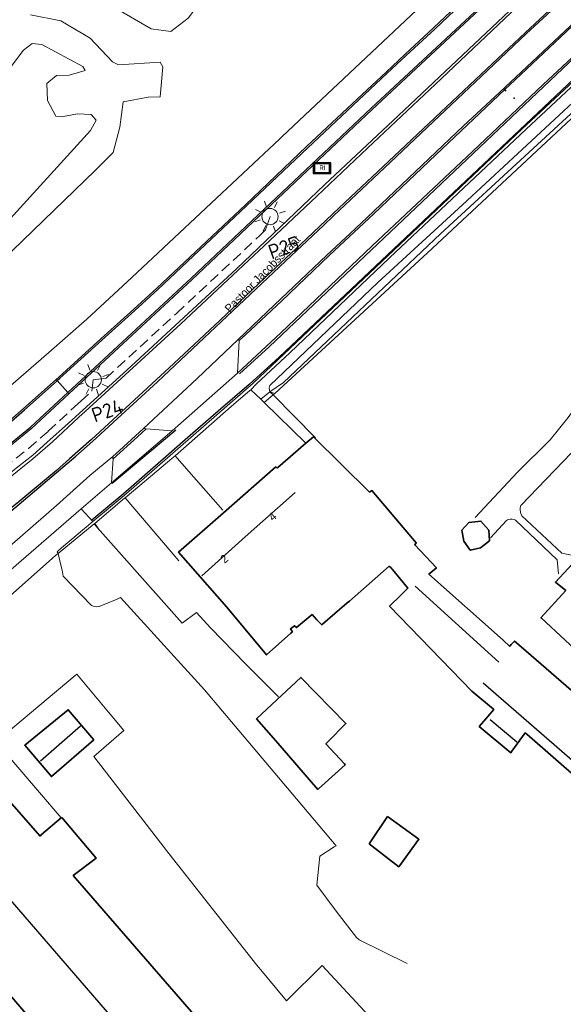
# Model space of a CAD drawing. Header units: metres. Extents: x 169249 to 194689, y 406250 to 412203.
# Tile 215 of 256: x 183565 to 183632, y 409551 to 409672. Entities that reach past the tile are written whole.
import ezdxf
from ezdxf.enums import TextEntityAlignment as Align
from ezdxf.lldxf.tags import DXFTag

# ---------------------------------------------------------------- set-up
doc = ezdxf.new("R2010")
doc.units = ezdxf.units.M
doc.linetypes.add('DASHED', pattern=[19.05, 12.7, -6.35])
doc.layers.get('0').update_dxf_attribs({"linetype": 'CONTINUOUS'})
for name, color, linetype, lineweight in [('B-BH-KL-ET_LS_OV-G', 190, 'KL-LS-OV-N', 18), ('B-BH-KL-ET_LS_OV_LICHTMAST-S', 190, 'CONTINUOUS', 25), ('BGT_NLCS_N264$0$B-WE-GW-TALUD_TEEN-G', 252, 'CONTINUOUS', 18), ('BGT_NLCS_N264$0$B-WE-GW-WATERGANG_INSTEEK-G', 252, 'CONTINUOUS', 18), ('BGT_NLCS_N264$0$B-WE-GW-WATERGANG_WATERLIJN-G', 252, 'CONTINUOUS', 18), ('BGT_NLCS_N264$0$B-WE-IE-TERREINAFSCHEIDING_KUNSTMATIG_HEKWERK-G', 252, 'BGT_NLCS_N264$0$IE-TERREINAFSCHEIDING-KUNSTMATIG', 18), ('BGT_NLCS_N264$0$B-WE-IE-TERREINAFSCHEIDING_KUNSTMATIG_MUUR-G', 252, 'BGT_NLCS_N264$0$IE-TERREINAFSCHEIDING-KUNSTMATIG-DICHT', 18), ('BGT_NLCS_N264$0$B-WE-OG-TOPOGRAFIE_BEBOUWING-G', 252, 'CONTINUOUS', 35), ('BGT_NLCS_N264$0$B-WE-OG-TOPOGRAFIE_TERREIN_GROEN-GV', 252, 'CONTINUOUS', 18), ('BGT_NLCS_N264$0$B-WE-OG-TOPOGRAFIE_TERREIN_ONBEGROEID-GV', 252, 'CONTINUOUS', 18), ('BGT_NLCS_N264$0$B-WE-OG-TOPOGRAFIE_WEG_BERM-GV', 252, 'CONTINUOUS', 18), ('BGT_NLCS_N264$0$B-WE-OG-TOPOGRAFIE_WEG_PARKEERPLAATS-GV', 252, 'CONTINUOUS', 18), ('BGT_NLCS_N264$0$B-WE-OG-TOPOGRAFIE_WEG_RIJWEG-GV', 252, 'CONTINUOUS', 18), ('BGT_NLCS_N264$0$B-WE-OG-TOPOGRAFIE_WEG_RIJWIELPAD-GV', 252, 'CONTINUOUS', 18), ('BGT_NLCS_N264$0$B-WE-OG-TOPOGRAFIE_WEG_VERHARD-G', 252, 'CONTINUOUS', 18), ('X-XX-AL-REFERENTIE-G', 7, 'CONTINUOUS', 18)]:
    doc.layers.add(name, color=color, linetype=linetype, lineweight=lineweight)
for name, color, linetype in [('BGT_NLCS_N264$0$B-WE-IE-MEUBILAIR_WEGMEUBILAIR-G', 252, 'CONTINUOUS'), ('BGT_NLCS_N264$0$B-WE-IE-MEUBILAIR_WEGMEUBILAIR-S', 252, 'CONTINUOUS'), ('BGT_NLCS_N264$0$B-WE-KG-KADASTRAAL_NOK-G', 252, 'CONTINUOUS'), ('BGT_NLCS_N264$0$B-WE-OG-TOPOGRAFIE_WEG_INRIT-GV', 252, 'CONTINUOUS'), ('BGT_NLCS_N264$0$B-WE-VW-MARKERING-G', 252, 'CONTINUOUS'), ('BGT_NLCS_N264$0$Label_Nummeraanduidingreeks', 252, 'CONTINUOUS'), ('BGT_NLCS_N264$0$Label_Openbareruimte', 252, 'CONTINUOUS')]:
    doc.layers.add(name, color=color, linetype=linetype)
doc.styles.add('BGT_NLCS_N264$0$NLCS-ISO', font='NLCS-ISO.ttf')
doc.styles.add('BGT_NLCS_N264$0$STANDARD', font='txt')
doc.styles.add('NLCS-ISO-ANNOTATIEF-T18', font='NLCS-ISO.ttf', dxfattribs={"height": 1.8})
doc.linetypes.add('BGT_NLCS_N264$0$IE-TERREINAFSCHEIDING-KUNSTMATIG', pattern='A,4,[82,NLCS.SHX,S=0.75,R=90,X=0,Y=0],4,-2', length=10)
doc.linetypes.add('BGT_NLCS_N264$0$IE-TERREINAFSCHEIDING-KUNSTMATIG-DICHT', pattern='A,8,-1,[82,NLCS.SHX,S=0.75,R=90,X=0,Y=0],-1', length=10)
tags = doc.linetypes.add('KL-LS-OV-N', pattern='A,4,-1,[103,NLCS.SHX,S=0.75,R=0,X=0,Y=0],-1,4,-1.5,["0V",Standard,S=1,R=0,X=0,Y=-0.5],-3', length=14.5).pattern_tags.tags
tags[18] = DXFTag(74, 10)

# ---------------------------------------------------------------- blocks, each defined once
blk = doc.blocks.new('BGT_NLCS_N264$0$SRI-TERREINKAST-SO')
at = {"ltscale": 0.1}
h = blk.add_hatch(color=256, dxfattribs=at)
h.paths.add_polyline_path([(1.16, 0.64), (-1.01, 0.64), (-1.01, -0.71), (1.16, -0.71)])
h.paths.add_polyline_path([(1.01, 0.49), (-0.86, 0.49), (-0.86, -0.56), (1.01, -0.56)], flags=16)
at = {"flags": 128}
for points in [[(1.16, 0.64), (-1.01, 0.64), (-1.01, -0.71), (1.16, -0.71)], [(1.01, 0.49), (-0.86, 0.49), (-0.86, -0.56), (1.01, -0.56)]]:
    blk.add_lwpolyline(points, close=True, dxfattribs=at)
at = {"style": 'BGT_NLCS_N264$0$NLCS-ISO'}
blk.add_text('RI', height=0.6, dxfattribs=at).set_placement((-0.26, -0.29))
blk = doc.blocks.new('BGT_NLCS_N264')
at = {"layer": 'BGT_NLCS_N264$0$B-WE-GW-TALUD_TEEN-G'}
blk.add_polyline3d([(183530.99, 409704.1, 14.19), (183532.59, 409705.56, 14.15), (183535.08, 409706.7, 14.13), (183538.58, 409707.29, 14.23), (183544.87, 409705.53, 14.13), (183564.71, 409696.22, 13.95), (183587.45, 409685.39, 13.86), (183589.41, 409683.5, 14.01), (183590.32, 409681.08, 14.17), (183590.11, 409678.51, 14.44), (183588.39, 409676.15, 14.66), (183585.54, 409672.3, 15.07), (183583.39, 409670.65, 15.01), (183580.97, 409670.98, 15.09), (183576.39, 409673.65, 15.2), (183569.86, 409677.24, 15.32), (183565.65, 409679.16, 15.3), (183559.25, 409668.11, 15.4)], dxfattribs=at)
at = {"layer": 'BGT_NLCS_N264$0$B-WE-GW-WATERGANG_INSTEEK-G'}
blk.add_polyline3d([(183566.09, 409672.7, 14.97), (183569.83, 409671.97, 15.05), (183573.44, 409669.81, 15.03), (183576.2, 409666.89, 15.11), (183576.94, 409666.54, 15.09), (183582.1, 409666.85, 15.09), (183582.39, 409666.3, 15.01), (183582.09, 409662.58, 15.13), (183580.6, 409662.55, 15.07), (183577.53, 409661.98, 14.93), (183577.09, 409658.85, 15.03), (183576.27, 409655.75, 15.34), (183574.13, 409653.56, 15.24), (183561.27, 409641.17, 14.74)], dxfattribs=at)
at = {"layer": 'BGT_NLCS_N264$0$B-WE-GW-WATERGANG_WATERLIJN-G'}
blk.add_polyline3d([(183563.61, 409666.17, 13.08), (183565.22, 409668.34, 13.08), (183566.29, 409669.17, 13.08), (183567.48, 409669.03, 13.08), (183572.54, 409666.32, 13.08), (183572.84, 409665.86, 13.08), (183570.88, 409665.25, 13.08), (183569.31, 409665.23, 13.08), (183568.13, 409664.22, 13.08), (183568.2, 409662.16, 13.08), (183569.24, 409660.2, 13.08), (183569.91, 409660.15, 13.08), (183571.91, 409660.52, 13.08), (183573.58, 409660.43, 13.08), (183574.19, 409659.72, 13.08), (183573.51, 409658.43, 13.08), (183562.34, 409646.2, 13.08)], dxfattribs=at)
at = {"layer": 'BGT_NLCS_N264$0$B-WE-IE-MEUBILAIR_WEGMEUBILAIR-G'}
for p, q in [((183624.57, 409663.48, 13.66), (183624.46, 409663.59, 13.66)), ((183624.74, 409663.31, 13.66), (183624.57, 409663.48, 13.66))]:
    blk.add_line(p, q, dxfattribs=at)
at = {"layer": 'BGT_NLCS_N264$0$B-WE-IE-MEUBILAIR_WEGMEUBILAIR-S'}
blk.add_point((183625.7, 409662.45, 13.99), dxfattribs=at)
at = {"layer": 'BGT_NLCS_N264$0$B-WE-IE-TERREINAFSCHEIDING_KUNSTMATIG_HEKWERK-G'}
blk.add_line((183557.17, 409621.37, 15.82), (183568.36, 409631.1, 15.45), dxfattribs=at)
for points in [[(183568.36, 409631.1, 15.45), (183573.05, 409635.18, 15.3), (183578.57, 409640.34, 15.07), (183596.81, 409657.4, 14.31), (183597.13, 409657.7, 14.32), (183613.67, 409673.29, 13.79), (183617.8, 409677.19, 13.57)], [(183596.23, 409626.03, 14.31), (183615.02, 409643.37, 13.54), (183638.86, 409665.59, 13.27)]]:
    blk.add_polyline3d(points, dxfattribs=at)
at = {"layer": 'BGT_NLCS_N264$0$B-WE-IE-TERREINAFSCHEIDING_KUNSTMATIG_MUUR-G'}
for p, q in [((183596.01, 409625.85, 15.39), (183595.6, 409626.25, 15.37)), ((183601.24, 409620.56, 15.71), (183596.01, 409625.85, 15.39))]:
    blk.add_line(p, q, dxfattribs=at)
at = {"layer": 'BGT_NLCS_N264$0$B-WE-KG-KADASTRAAL_NOK-G'}
for p, q in [((183613.5, 409602.29, 18.31), (183623.83, 409592.91, 18.12)), ((183621.87, 409590.36, 17.36), (183634.07, 409579.76, 17.36)), ((183626.02, 409583.06, 17.49), (183622.76, 409585.8, 17.52)), ((183560.38, 409567.34, 23.11), (183582.19, 409542.14, 23.14))]:
    blk.add_line(p, q, dxfattribs=at)
for points in [[(183598.73, 409613.85, 22.85), (183592.57, 409608.35, 22.85), (183587.21, 409603.56, 22.85)], [(183567.32, 409580.77, 22.37), (183572.26, 409585.07, 22.36), (183572.27, 409585.08, 22.36)]]:
    blk.add_polyline3d(points, dxfattribs=at)
at = {"layer": 'BGT_NLCS_N264$0$B-WE-OG-TOPOGRAFIE_BEBOUWING-G'}
blk.add_line((183569.9, 409573.74, 19.21), (183569.96, 409573.79, 19.19), dxfattribs=at)
for points in [[(183607.89, 409613.86, 18.6), (183608.17, 409614.07, 18.62), (183613.64, 409607.62, 18.07), (183613.46, 409607.4, 17.94), (183616.12, 409604.54, 17.2), (183615.21, 409603.77, 17.18), (183624.34, 409595.62, 16.68), (183625.15, 409594.89, 16.63), (183625.17, 409594.91, 16.63), (183625.34, 409595.09, 16.62), (183625.74, 409595.5, 16.61), (183625.75, 409595.51, 16.61), (183626.56, 409594.8, 16.61), (183638.88, 409584.14, 16.59)], [(183633.74, 409578.38, 16.56), (183627.25, 409584.05, 16.63), (183627.08, 409584.2, 16.63), (183625.42, 409581.94, 16.91), (183625.28, 409581.76, 16.94), (183621.4, 409585, 16.9), (183621.96, 409585.65, 16.84), (183623.19, 409587.08, 16.71), (183623.15, 409587.12, 16.71), (183620.48, 409589.36, 16.67), (183610.36, 409599.83, 16.79), (183611.72, 409601.16, 17.27), (183612.26, 409601.7, 17.46), (183612.62, 409602.05, 17.59), (183610.72, 409604.33, 18.05), (183610.64, 409604.43, 18.07), (183610.53, 409604.54, 19.07), (183610.34, 409604.71, 20.78), (183610.31, 409604.74, 21.05), (183605.4, 409600.45, 20.95), (183605.11, 409600.22, 18.75), (183602.1, 409597.6, 18.77), (183601.99, 409597.5, 18.77), (183601.4, 409598.14, 18.75), (183600.8, 409598.78, 18.73), (183598.89, 409597.19, 17.46), (183598.63, 409597.4, 17.52), (183598.13, 409597.02, 17.98), (183598.38, 409596.67, 17.94), (183598.2, 409596.51, 17.94), (183595.19, 409593.81, 17.88), (183590.3, 409599.69, 18.67), (183584.35, 409606.48, 19.34), (183589.89, 409611.34, 19.31), (183596.33, 409616.99, 19.29), (183596.49, 409616.84, 19.23), (183596.6, 409616.93, 18.27), (183600.05, 409619.91, 18.3)], [(183600.05, 409619.91, 18.3), (183600.97, 409620.71, 18.3), (183607.89, 409613.86, 18.6)], [(183638.51, 409596.83, 16.84), (183634.92, 409592.93, 17.03), (183629.08, 409598.34, 17.02), (183629.01, 409598.4, 17.02), (183632.06, 409601.74, 17.02), (183630.8, 409602.79, 16.77), (183639.74, 409612.45, 16.77), (183642.71, 409609.62, 16.75)], [(183621.57, 409607.03, 16.14), (183620.3, 409606.71, 16.17), (183619.49, 409607.83, 16.2), (183619.24, 409609.18, 16.22), (183620.12, 409610.13, 16.24), (183621.61, 409610.31, 16.25), (183622.59, 409609.18, 16.18), (183622.66, 409607.89, 16.18), (183621.57, 409607.03, 16.14)], [(183601.61, 409577.3, 16.78), (183601.52, 409577.23, 16.76), (183596.32, 409583.21, 16.82), (183593.96, 409585.93, 16.85), (183595.86, 409587.71, 17), (183599.42, 409591.04, 17.29), (183604.97, 409585.36, 17.3), (183604.65, 409585.03, 17.32), (183603.1, 409583.47, 17.44), (183602.53, 409582.89, 17.48), (183602.5, 409582.87, 17.48), (183604.78, 409580.37, 17.45), (183604.87, 409580.27, 17.45), (183601.61, 409577.3, 16.78)], [(183573.89, 409583.36, 19.77), (183568.68, 409578.81, 19.68), (183565.4, 409582.67, 19.74), (183570.76, 409587.06, 19.85), (183573.89, 409583.36, 19.77)], [(183545.08, 409545.82, 24.94), (183545.08, 409545.82, 24.94), (183544.45, 409545.26, 24.95), (183541.78, 409548.33, 24.98), (183541.09, 409547.78, 25.02), (183534.49, 409555.41, 24.96), (183539.72, 409560, 24.97), (183541.99, 409561.99, 24.97), (183546.35, 409565.81, 24.98), (183545.98, 409566, 22.32), (183560.83, 409578.78, 21.56), (183567.29, 409571.48, 21.55), (183567.45, 409571.67, 19.73), (183569.9, 409573.74, 19.21)], [(183569.96, 409573.79, 19.19), (183574.19, 409568.76, 19.17), (183571.36, 409566.61, 19.94), (183588.38, 409547.02, 19.98), (183588.23, 409546.89, 19.98), (183584.93, 409543.93, 19.98), (183576.71, 409536.56, 20), (183558.91, 409557.31, 20.07), (183558.48, 409557.75, 22.18), (183553.64, 409553.56, 22.16), (183551.48, 409551.7, 22.14), (183551.08, 409551.39, 24.93), (183551.12, 409551.35, 24.93), (183551.21, 409551.24, 24.93), (183547.33, 409547.8, 24.94), (183545.08, 409545.82, 24.94)], [(183607.84, 409570.51, 16.42), (183610.11, 409573.88, 16.52), (183613.96, 409571.09, 16.39), (183611.49, 409567.71, 16.42), (183607.84, 409570.51, 16.42)]]:
    blk.add_polyline3d(points, dxfattribs=at)
at = {"layer": 'BGT_NLCS_N264$0$B-WE-OG-TOPOGRAFIE_TERREIN_GROEN-GV'}
for p, q in [((183593.27, 409626.49, 15.3), (183592.89, 409626.18, 15.31)), ((183594.88, 409624.93, 3.87), (183596.01, 409625.85, 12.58)), ((183596.01, 409625.85, 12.58), (183596.23, 409626.03, 14.31))]:
    blk.add_line(p, q, dxfattribs=at)
at = {"layer": 'BGT_NLCS_N264$0$B-WE-OG-TOPOGRAFIE_TERREIN_ONBEGROEID-GV', "linetype": 'Continuous'}
for p, q in [((183577.75, 409613.18, 15.89), (183577.68, 409613.12, 15.89)), ((183573.93, 409609.96, 16), (183569.5, 409606.33, 16.22)), ((183574.02, 409610.03, 16), (183573.93, 409609.96, 16)), ((183574.57, 409609.24, 2.51), (183574.02, 409610.03, 16)), ((183569.5, 409606.33, 16.22), (183569.19, 409606.05, 16.23))]:
    blk.add_line(p, q, dxfattribs=at)
blk.add_polyline3d([(183583.53, 409618.04, 15.67), (183580.34, 409615.36, 15.79), (183577.75, 409613.18, 15.89)], dxfattribs=at)
at = {"layer": 'BGT_NLCS_N264$0$B-WE-OG-TOPOGRAFIE_WEG_BERM-GV'}
for p, q in [((183591.83, 409632.58, 15.25), (183591.61, 409628.53, 15.25)), ((183591.7, 409632.67, 15.22), (183591.83, 409632.58, 15.25)), ((183568.36, 409631.1, 15.45), (183557.22, 409621.42, 15.81)), ((183593.27, 409626.49, 15.3), (183594.48, 409625.32, 15.38)), ((183594.48, 409625.32, 15.38), (183595.6, 409626.25, 15.37)), ((183595.6, 409626.25, 15.37), (183596.23, 409626.03, 14.31))]:
    blk.add_line(p, q, dxfattribs=at)
for points in [[(183569.25, 409627.76, 15.76), (183569.59, 409628.06, 15.74), (183574.77, 409632.77, 15.51), (183578.83, 409636.42, 15.35), (183581.65, 409639, 15.2), (183592.59, 409649.3, 14.75), (183600.12, 409656.46, 14.43), (183606.38, 409662.33, 14.19), (183609.92, 409665.65, 14.07), (183612.27, 409667.85, 13.99), (183615.77, 409671.09, 13.84), (183620.73, 409675.82, 13.68), (183623.27, 409678.24, 13.6)], [(183626.16, 409677.79, 13.55), (183608.21, 409661.04, 14.16), (183595.79, 409649.32, 14.66), (183586.03, 409640.1, 15.1), (183574.17, 409629.08, 15.61), (183570.84, 409626.01, 15.77)], [(183628.72, 409676.59, 13.58), (183611.46, 409660.31, 14.28), (183602.33, 409651.74, 14.67), (183591.49, 409641.4, 15.11), (183577.99, 409628.92, 15.77), (183570.79, 409622.37, 16.03), (183568.1, 409619.98, 16.19)], [(183552.86, 409607.73, 16.64), (183554.03, 409608.51, 16.62), (183561, 409613.67, 16.3), (183563.38, 409615.57, 16.2), (183566.38, 409617.97, 16.08), (183568.81, 409620.08, 15.98), (183572.05, 409623.1, 15.81), (183572.82, 409623.8, 15.79), (183584.64, 409634.63, 15.34), (183594.9, 409644.24, 14.82), (183601.39, 409650.36, 14.58), (183607.65, 409656.27, 14.34), (183616.7, 409664.83, 14.01), (183625.34, 409672.98, 13.65), (183628.93, 409676.47, 13.61)], [(183591.61, 409628.53, 15.25), (183596.97, 409633.52, 15), (183608.21, 409644.25, 14.58), (183620.57, 409655.85, 14.06), (183629.28, 409664.12, 13.81), (183637.53, 409671.8, 13.55), (183633.57, 409671.95, 13.64)], [(183633.57, 409671.95, 13.64), (183633.31, 409671.97, 13.66), (183623.89, 409663.11, 13.95), (183619.48, 409659.01, 14.07), (183613.56, 409653.41, 14.29), (183607.59, 409647.73, 14.57), (183605.48, 409645.77, 14.65), (183602.61, 409643.09, 14.77), (183596.12, 409636.93, 15.03), (183591.7, 409632.67, 15.22)], [(183624.57, 409663.48, 14.06), (183625.85, 409664.68, 14.02), (183633.57, 409671.95, 13.64)], [(183640.28, 409670.79, 13.45), (183635.17, 409666.04, 13.62), (183627.19, 409658.62, 13.88), (183610.34, 409642.76, 14.45), (183598.07, 409631.05, 15.04), (183593.97, 409627.23, 15.19), (183593.27, 409626.49, 15.3)], [(183595.6, 409626.25, 15.37), (183595.51, 409626.68, 15.19), (183595.6, 409627, 15.18), (183608.89, 409639.71, 14.49), (183619.32, 409649.27, 14.09), (183636.35, 409665.07, 13.66), (183636.87, 409665.56, 13.64), (183637.69, 409666.19, 13.56), (183638.27, 409666.55, 13.5), (183639.02, 409666.65, 13.48), (183639.55, 409666.39, 13.41)], [(183639.17, 409665.96, 13.28), (183638.93, 409666.07, 13.29), (183638.42, 409665.75, 13.29), (183616.62, 409645.7, 13.56), (183597.3, 409627.38, 14.26), (183595.6, 409626.25, 15.37)], [(183608.42, 409648.18, 14.65), (183616.06, 409655.45, 14.32), (183624.57, 409663.48, 14.06)], [(183591.83, 409632.58, 15.25), (183592.61, 409633.27, 15.29), (183597.08, 409637.47, 15.12), (183602.96, 409643.09, 14.86), (183608.42, 409648.18, 14.65)], [(183547.69, 409610.55, 16.62), (183549.19, 409611.57, 16.57), (183555.14, 409615.97, 16.33), (183557.85, 409618, 16.24), (183560.98, 409620.5, 16.11), (183565.23, 409624.18, 15.92), (183569.25, 409627.76, 15.76)], [(183570.84, 409626.01, 15.77), (183566.21, 409621.73, 16), (183561.01, 409617.49, 16.17), (183557.07, 409614.54, 16.33), (183549.14, 409608.81, 16.68)], [(183568.1, 409619.98, 16.19), (183566.38, 409618.45, 16.25), (183564.35, 409616.81, 16.32), (183561.69, 409614.68, 16.39), (183559.26, 409612.91, 16.54), (183555.63, 409610.15, 16.62), (183552.56, 409607.76, 16.69)]]:
    blk.add_polyline3d(points, dxfattribs=at)
at = {"layer": 'BGT_NLCS_N264$0$B-WE-OG-TOPOGRAFIE_WEG_INRIT-GV'}
blk.add_line((183576.27, 409617.97, 15.92), (183576.25, 409618.26, 15.92), dxfattribs=at)
at = {"layer": 'BGT_NLCS_N264$0$B-WE-OG-TOPOGRAFIE_WEG_PARKEERPLAATS-GV'}
for p, q in [((183580.34, 409621.67, 15.71), (183580.03, 409621.73, 15.7)), ((183583.54, 409621.45, 15.63), (183580.34, 409621.67, 15.71)), ((183576.27, 409617.97, 15.92), (183576.09, 409615.04, 15.87))]:
    blk.add_line(p, q, dxfattribs=at)
for points in [[(183576.09, 409615.04, 15.87), (183578.66, 409617.25, 15.78), (183583.54, 409621.45, 15.63)], [(183580.34, 409621.67, 15.71), (183579.3, 409620.69, 15.75), (183576.27, 409617.97, 15.92)]]:
    blk.add_polyline3d(points, dxfattribs=at)
at = {"layer": 'BGT_NLCS_N264$0$B-WE-OG-TOPOGRAFIE_WEG_RIJWEG-GV'}
for points in [[(183580.03, 409621.73, 15.7), (183586.64, 409627.89, 15.43), (183591.7, 409632.67, 15.22)], [(183576.25, 409618.26, 15.92), (183577.08, 409619.02, 15.89), (183580.03, 409621.73, 15.7)], [(183554.17, 409599.03, 16.82), (183554.62, 409599.41, 16.81), (183561.92, 409605.83, 16.48), (183569.3, 409612.21, 16.15), (183573.43, 409615.92, 16.02), (183576.25, 409618.26, 15.92)]]:
    blk.add_polyline3d(points, dxfattribs=at)
at = {"layer": 'BGT_NLCS_N264$0$B-WE-OG-TOPOGRAFIE_WEG_RIJWIELPAD-GV'}
for p, q in [((183591.61, 409628.53, 15.25), (183583.54, 409621.45, 15.63)), ((183569.25, 409627.76, 15.76), (183569.39, 409627.62, 15.76)), ((183569.39, 409627.62, 15.76), (183570.71, 409626.16, 15.77)), ((183570.71, 409626.16, 15.77), (183570.84, 409626.01, 15.77)), ((183583.53, 409618.04, 15.67), (183583.92, 409618.37, 15.65)), ((183576.09, 409615.04, 15.87), (183572.36, 409611.82, 16.02)), ((183574.02, 409610.03, 16), (183577.68, 409613.12, 15.89)), ((183573.8, 409610.24, 16.05), (183572.36, 409611.82, 16.02)), ((183560.88, 409598.7, 16.61), (183569.19, 409606.05, 16.23))]:
    blk.add_line(p, q, dxfattribs=at)
for points in [[(183640.28, 409670.79, 13.45), (183640.01, 409671.03, 13.47), (183626.64, 409658.6, 13.89), (183611.65, 409644.43, 14.46), (183593.54, 409627.29, 15.21), (183580.12, 409615.61, 15.79), (183577.66, 409613.46, 15.9), (183573.8, 409610.24, 16.05)], [(183583.92, 409618.37, 15.65), (183590.81, 409624.43, 15.32), (183592.89, 409626.18, 15.31)], [(183572.36, 409611.82, 16.02), (183563.73, 409604.34, 16.38), (183559.25, 409600.37, 16.49)], [(183569.5, 409606.33, 16.22), (183569.38, 409606.53, 16.21), (183569.94, 409607.01, 16.2), (183573.8, 409610.24, 16.05)]]:
    blk.add_polyline3d(points, dxfattribs=at)
at = {"layer": 'BGT_NLCS_N264$0$B-WE-OG-TOPOGRAFIE_WEG_VERHARD-G'}
for p, q in [((183594.48, 409625.32, 15.38), (183594.88, 409624.93, 15.4)), ((183594.88, 409624.93, 15.4), (183600.05, 409619.91, 15.7)), ((183600.05, 409619.91, 15.7), (183600.05, 409619.91, 15.7)), ((183584.39, 409605.4, 15.87), (183577.75, 409613.18, 15.89)), ((183573.93, 409609.96, 16), (183574.57, 409609.24, 16)), ((183569.94, 409573.7, 17), (183569.9, 409573.74, 17))]:
    blk.add_line(p, q, dxfattribs=at)
for points in [[(183648.54, 409665.59, 13.41), (183649.32, 409664.4, 13.38), (183649.96, 409663.15, 13.37), (183650.26, 409662.31, 13.37), (183650.46, 409661.4, 13.38), (183650.51, 409660.6, 13.38), (183650.27, 409659.65, 13.38), (183650.25, 409659.56, 13.38), (183650.15, 409658.98, 13.38), (183645.48, 409649.8, 13.27), (183635.35, 409628.16, 13.46), (183633.49, 409624.63, 13.66), (183632.38, 409623.06, 13.66), (183630.13, 409620.31, 13.76), (183626.11, 409616.32, 13.88), (183620.91, 409610.75, 13.82)], [(183589.82, 409611.66, 15.86), (183585.05, 409617.08, 15.69), (183583.92, 409618.37, 15.65)], [(183633.56, 409605.94, 14.15), (183631.6, 409606.35, 14.13), (183626.64, 409610.96, 14), (183626.51, 409611.24, 13.99), (183626.46, 409611.65, 13.99), (183626.45, 409611.94, 13.98), (183626.51, 409612.21, 13.97), (183632.76, 409618.73, 13.79), (183633.13, 409619.13, 13.75), (183634.57, 409619.25, 13.7), (183636.18, 409619.12, 13.68), (183637.09, 409618.97, 13.67), (183638.04, 409618.65, 13.65), (183638.51, 409618.33, 13.65), (183642.41, 409614.95, 13.68), (183642.19, 409614.7, 13.71), (183644.41, 409612.72, 13.68)], [(183622.79, 409608.25, 13.93), (183624.75, 409610.36, 13.96), (183624.9, 409610.46, 13.97), (183625.21, 409610.53, 13.98), (183625.45, 409610.54, 14), (183625.7, 409610.49, 14), (183625.86, 409610.41, 14.01), (183631, 409605.53, 14.12), (183631.19, 409603.79, 14.14)], [(183574.57, 409609.24, 16), (183574.69, 409609.11, 16), (183582.21, 409600.65, 15.91), (183584.81, 409597.73, 15.88), (183586.54, 409599.06, 15.83), (183588.27, 409597.17, 15.8), (183592.64, 409592.66, 15.41), (183596.67, 409588.66, 14.8)], [(183612.54, 409555.78, 14.95), (183606.6, 409558.69, 15.02), (183606.26, 409558.99, 15.04), (183603.78, 409562.25, 15.12), (183601.37, 409565.43, 15.2), (183601.76, 409568.99, 15.16), (183603.53, 409570.14, 15.11), (183603.77, 409570.29, 15.1), (183587.56, 409589.51, 15.6), (183577.19, 409600.87, 16.01), (183576.77, 409600.69, 16.03), (183574.57, 409599.76, 16.13), (183574.25, 409599.73, 16.13), (183573.93, 409599.78, 16.14), (183573.61, 409599.91, 16.14), (183573.56, 409599.96, 16.14), (183570.14, 409603.5, 16.19), (183570, 409604.25, 16.21), (183569.85, 409604.89, 16.22), (183569.5, 409606.33, 16.22)], [(183569.9, 409573.74, 17), (183561.81, 409583.09, 16.99), (183571.59, 409591.26, 16.22), (183571.81, 409591.44, 16.2), (183575.73, 409586.74, 16.03), (183577.59, 409584.51, 15.95), (183573.9, 409581.29, 15.88), (183574.47, 409580.55, 15.85), (183583.13, 409569.32, 15.42), (183593.98, 409555.59, 15.17), (183594.7, 409554.74, 15.17), (183595.27, 409554.06, 15.17), (183597.63, 409551.18, 15.17)], [(183597.63, 409551.18, 15.17), (183602.06, 409555.53, 15.07), (183608.33, 409548.76, 14.98), (183614.73, 409540.28, 15.01)]]:
    blk.add_polyline3d(points, dxfattribs=at)
at = {"layer": 'BGT_NLCS_N264$0$B-WE-VW-MARKERING-G'}
blk.add_line((183584.01, 409621.52, 15.59), (183576.16, 409614.93, 15.87), dxfattribs=at)
for points in [[(183569.39, 409627.62, 15.76), (183569.73, 409627.91, 15.74), (183574.91, 409632.62, 15.51), (183578.97, 409636.27, 15.35), (183581.79, 409638.85, 15.2), (183592.73, 409649.16, 14.75), (183600.26, 409656.31, 14.43), (183606.52, 409662.18, 14.19), (183610.05, 409665.5, 14.07), (183612.4, 409667.71, 13.99), (183615.91, 409670.95, 13.84), (183620.87, 409675.67, 13.68), (183623.41, 409678.09, 13.6)], [(183570.71, 409626.16, 15.77), (183574.03, 409629.23, 15.61), (183585.9, 409640.25, 15.1), (183595.65, 409649.46, 14.66), (183608.07, 409661.19, 14.16), (183626.02, 409677.93, 13.55)], [(183630.66, 409673.85, 13.69), (183627.05, 409670.49, 13.84), (183623.05, 409666.72, 13.97), (183615.94, 409659.99, 14.24), (183610.21, 409654.63, 14.41), (183605.52, 409650.21, 14.58), (183603.35, 409648.16, 14.67), (183600.1, 409645.09, 14.8), (183595.01, 409640.31, 15.01), (183589.43, 409635.01, 15.22)], [(183589.6, 409634.85, 15.22), (183594.61, 409639.59, 15.06), (183598.21, 409642.98, 14.91), (183602.2, 409646.75, 14.71), (183603.5, 409647.98, 14.65), (183606.22, 409650.55, 14.53), (183610.45, 409654.54, 14.41), (183623.2, 409666.59, 13.96), (183627.24, 409670.39, 13.86), (183630.77, 409673.66, 13.69)], [(183637.71, 409671.73, 13.54), (183633.28, 409667.57, 13.64), (183595.5, 409631.79, 15.14), (183591.85, 409628.45, 15.28)], [(183639.89, 409671.15, 13.47), (183638.73, 409670.13, 13.52), (183634.55, 409666.21, 13.66), (183596.76, 409630.51, 15.07), (183593.05, 409627.16, 15.24), (183589.22, 409623.86, 15.39), (183585.48, 409620.6, 15.51), (183577.53, 409613.62, 15.82), (183573.64, 409610.42, 16.04)], [(183549.31, 409611.41, 16.57), (183555.26, 409615.81, 16.33), (183557.97, 409617.84, 16.24), (183561.11, 409620.35, 16.11), (183565.36, 409624.03, 15.92), (183569.39, 409627.61, 15.76), (183569.39, 409627.62, 15.76)], [(183556.95, 409614.7, 16.33), (183560.89, 409617.65, 16.17), (183566.08, 409621.88, 16), (183570.71, 409626.16, 15.77), (183570.71, 409626.16, 15.77)]]:
    blk.add_polyline3d(points, dxfattribs=at)
at = {"layer": 'BGT_NLCS_N264$0$B-WE-VW-MARKERING-G', "linetype": 'Continuous'}
for points in [[(183589.43, 409635.01, 15.22), (183583.77, 409629.75, 15.46), (183577.26, 409623.72, 15.75), (183577.3, 409623.76, 15.73), (183573.63, 409620.37, 15.89), (183570.91, 409617.96, 15.99), (183569.29, 409616.55, 16), (183564.65, 409612.67, 16.26), (183560.73, 409609.54, 16.43), (183556.92, 409606.73, 16.57), (183546.39, 409599.45, 17.11)], [(183547.22, 409598.37, 17.11), (183553.55, 409603.35, 16.73), (183559.64, 409608.24, 16.47), (183564.19, 409611.94, 16.27), (183571.7, 409618.29, 15.96), (183573.77, 409620.15, 15.9), (183578.75, 409624.73, 15.73), (183581.74, 409627.47, 15.56), (183587.52, 409632.89, 15.3), (183589.6, 409634.85, 15.22)]]:
    blk.add_polyline3d(points, dxfattribs=at)
at = {"layer": 'BGT_NLCS_N264$0$B-WE-IE-MEUBILAIR_WEGMEUBILAIR-S', "color": 7}
blk.add_blockref('BGT_NLCS_N264$0$SRI-TERREINKAST-SO', (183601.95, 409653.84, 14.59), dxfattribs=at)
at = {"layer": 'BGT_NLCS_N264$0$Label_Nummeraanduidingreeks', "color": 7, "lineweight": 18, "style": 'BGT_NLCS_N264$0$STANDARD'}
for s, p in [('4', (183595.92, 409610.86)), ('2', (183589.97, 409605.66))]:
    blk.add_text(s, height=1, rotation=41.3, dxfattribs=at).set_placement(p, align=Align.MIDDLE)
at = {"layer": 'BGT_NLCS_N264$0$Label_Openbareruimte', "color": 252, "lineweight": 18, "style": 'BGT_NLCS_N264$0$STANDARD'}
blk.add_text('Pastoor Jacobsstraat', height=1, rotation=45.5673, dxfattribs=at).set_placement((183594.67, 409640.78), align=Align.MIDDLE)
blk = doc.blocks.new('SKL-ET_OV_LICHTMAST_NUMMER-SO')
at = {"color": 0, "linetype": 'ByBlock', "lineweight": 18}
for points in [[(-1.41, 1.41), (-0.88, 0.88)], [(0, 2), (0, 1.25)], [(0.88, 0.88), (1.41, 1.41)], [(-1.25, 0), (-2, 0)], [(2, 0), (1.25, 0)], [(-1.41, -1.41), (-0.88, -0.88)], [(0.88, -0.88), (1.41, -1.41)], [(0, -1.25), (0, -2)]]:
    blk.add_lwpolyline(points, dxfattribs=at)
blk.add_circle((0, 0), 1, dxfattribs=at)
at = {"color": 0, "linetype": 'ByBlock', "lineweight": -2, "style": 'NLCS-ISO-ANNOTATIEF-T18'}
for tag, p in [('PUNTNUMMER', (2.5, -2.5)), ('OMSCHRIJVING', (2.5, -5))]:
    blk.add_attdef(tag, p, '', height=1.8, dxfattribs=at)

msp = doc.modelspace()

# ---------------------------------------------------------------- linework, layer by layer
at = {"layer": 'B-BH-KL-ET_LS_OV-G'}
for p, q in [((183595.08, 409646.19), (183595.62, 409647.84)), ((183573.83, 409627.73, 15.73), (183573.66, 409626.34, 4.36)), ((183575.41, 409627.94, 3.45), (183573.83, 409627.73, 15.73))]:
    msp.add_line(p, q, dxfattribs=at)
at = {"layer": 'B-BH-KL-ET_LS_OV-G', "linetype": 'DASHED', "ltscale": 0.1}
for points in [[(183575.41, 409627.94, 15.67), (183584.12, 409635.93, 15.34), (183594.39, 409645.54, 14.82), (183595.08, 409646.19, 14.8)], [(183552.53, 409609.06, 16.63), (183553.51, 409609.81, 16.62), (183560.48, 409614.96, 16.3), (183562.86, 409616.86, 16.2), (183565.86, 409619.27, 16.08), (183568.29, 409621.37, 15.98), (183571.53, 409624.39, 15.81), (183572.3, 409625.09, 15.79), (183573.66, 409626.34, 15.73)]]:
    msp.add_polyline3d(points, dxfattribs=at)

# ---------------------------------------------------------------- block references
at = {"layer": 'B-BH-KL-ET_LS_OV_LICHTMAST-S'}
ref = msp.add_blockref('SKL-ET_OV_LICHTMAST_NUMMER-SO', (183595.62, 409647.84), dxfattribs=dict(at, rotation=19.39429919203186))
ref.add_attrib('OMSCHRIJVING', 'P25', (183595.81, 409642.53), dxfattribs={"layer": '0', "color": 0, "linetype": 'ByBlock', "lineweight": -2, "height": 1.8, "rotation": 19.3943, "style": 'NLCS-ISO-ANNOTATIEF-T18'})
ref = msp.add_blockref('SKL-ET_OV_LICHTMAST_NUMMER-SO', (183573.83, 409627.73, 15.73), dxfattribs=dict(at, rotation=19.39429919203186))
ref.add_attrib('OMSCHRIJVING', 'P24', (183574.03, 409622.42, 15.73), dxfattribs={"layer": '0', "color": 0, "linetype": 'ByBlock', "lineweight": -2, "height": 1.8, "rotation": 19.3943, "style": 'NLCS-ISO-ANNOTATIEF-T18'})
at = {"layer": 'X-XX-AL-REFERENTIE-G'}
msp.add_blockref('BGT_NLCS_N264', (0, 0), dxfattribs=at)

doc.saveas('drawing.dxf')
